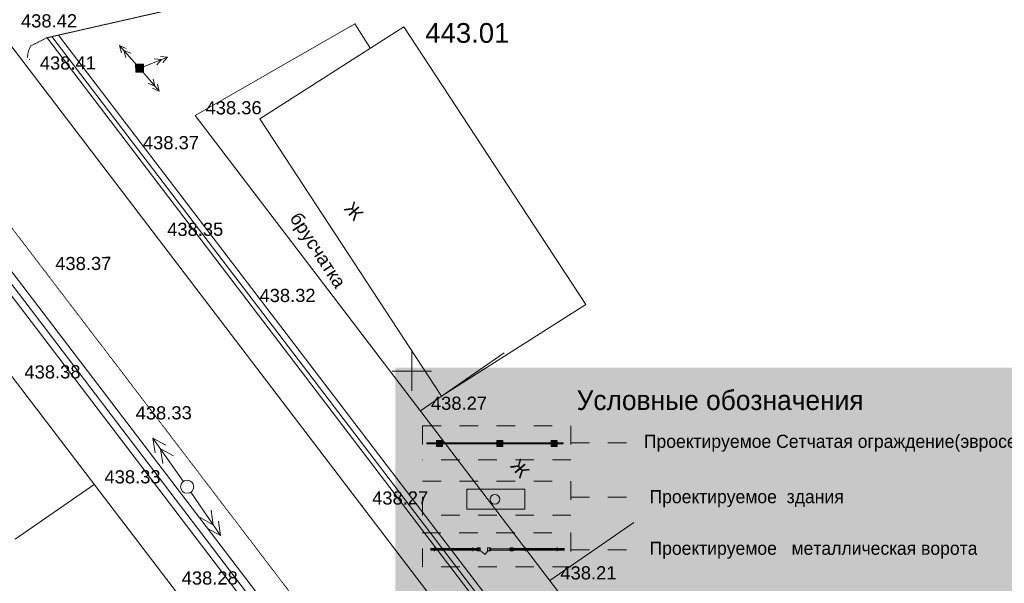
# Model space of a CAD drawing. Header units: millimetres. Extents: x 918404 to 1362154, y 4120617 to 4364104.
# Tile 133 of 256: x 1054755 to 1069751, y 4131571 to 4140152. Entities that reach past the tile are written whole.
import ezdxf

# ---------------------------------------------------------------- set-up
doc = ezdxf.new("R2010")
doc.units = ezdxf.units.MM
doc.header["$MEASUREMENT"] = 0
doc.linetypes.add('Д_ТРОТ_ТРУБА', pattern=[1.5, 0.75, -0.75])
doc.linetypes.add('Штриховая', pattern=[564.444447, 282.222223, -282.222223])
for name, color, linetype, lineweight in [('(001) Сетка_Ном._пера__132', 132, 'Continuous', 18), ('(002) Рамка_Ном._пера__7', 7, 'Continuous', 18), ('(004) Точки рельефа_Ном._пера__7', 7, 'Continuous', 18), ('(007) Здания_Ном._пера__7', 7, 'Continuous', 18), ('(022) Возд. Линии_Ном._пера__240', 240, 'Continuous', 18), ('(022) Возд. Линии_Ном._пера__7', 7, 'Continuous', 18), ('(025) Дорога_Ном._пера__7', 7, 'Continuous', 18), ('(035) Откосы_Ном._пера__7', 7, 'Continuous', 18), ('0_Ном._пера__255', 255, 'Continuous', 18), ('0_Ном._пера__5', 5, 'Continuous', 18), ('0_Ном._пера__7', 7, 'Continuous', 18), ('ВЫСОТА_Ном._пера__7', 7, 'Continuous', 18), ('Зоп. К._Ном._пера__1', 1, 'Continuous', 18), ('Текст_Ном._пера__7', 7, 'Continuous', 18), ('ТОЧКИ_Ном._пера__6', 6, 'Continuous', 18)]:
    doc.layers.add(name, color=color, linetype=linetype, lineweight=lineweight)
for name, color, linetype in [('(003) Пункты', 7, 'Continuous'), ('(023) Ж_дорога', 7, 'Continuous'), ('(035) Откосы', 7, 'Continuous')]:
    doc.layers.add(name, color=color, linetype=linetype)
for name, color, linetype, lineweight, true_color in [('(003) Пункты_Ном._пера__28', 7, 'Continuous', 18, 0x260900), ('(003) Пункты_Ном._пера__48', 7, 'Continuous', 18, 0x261c00), ('(023) Ж_дорога_Ном._пера__28', 7, 'Continuous', 18, 0x260900), ('(027) Гидрография_Ном._пера__8', 7, 'Continuous', 18, 0x136734)]:
    doc.layers.add(name, color=color, linetype=linetype, lineweight=lineweight, true_color=true_color)
doc.styles.add('СГЕНЕРИР_СТИЛЬ_1', font='arial.ttf')
doc.styles.add('СГЕНЕРИР_СТИЛЬ_7', font='txt')
pattern_1 = [(45, (295942.93, 4126321.94), (-183.84776, 183.84776), []), (45, (295851, 4126413.87), (-183.84776, 183.84776), [194.999993, -65, 0, -65])]

# ---------------------------------------------------------------- blocks, each defined once
blk = doc.blocks.new('Стена_293', base_point=(1060956, 4133701))
at = {"layer": '(035) Откосы', "linetype": 'Continuous', "lineweight": 0, "true_color": 0x000000}
for points in [[(1061104, 4133693), (1061104, 4133708), (1060956, 4133708), (1060956, 4133693)], [(1062024, 4133693), (1062024, 4133708), (1061194, 4133708), (1061194, 4133693)], [(1062849, 4133693), (1062849, 4133708), (1062114, 4133708), (1062114, 4133693)], [(1063030, 4133693), (1063030, 4133708), (1062939, 4133708), (1062939, 4133693)]]:
    blk.add_hatch(color=18, dxfattribs=at).paths.add_polyline_path(points)
at = {"layer": '(035) Откосы_Ном._пера__7', "linetype": 'Continuous', "flags": 128}
for points in [[(1061104, 4133708), (1060956, 4133708)], [(1060956, 4133708), (1060956, 4133693)], [(1060956, 4133693), (1061104, 4133693)], [(1062024, 4133708), (1061194, 4133708)], [(1061194, 4133693), (1062024, 4133693)], [(1062849, 4133708), (1062114, 4133708)], [(1062114, 4133693), (1062849, 4133693)], [(1063030, 4133708), (1062939, 4133708)], [(1062939, 4133693), (1063030, 4133693)], [(1063030, 4133693), (1063030, 4133708)]]:
    blk.add_lwpolyline(points, dxfattribs=at)
blk = doc.blocks.new('Колонна_931', base_point=(1061744, 4132089))
at = {"layer": '(003) Пункты_Ном._пера__48', "linetype": 'Continuous'}
h = blk.add_hatch(dxfattribs=at)
h.set_pattern_fill('Железобетон', color=256, style=0, pattern_type=2)
h.set_pattern_definition(pattern_1)
h.paths.add_polyline_path([(1061722, 4132066), (1061767, 4132066), (1061767, 4132111), (1061722, 4132111)])
at = {"layer": '(003) Пункты_Ном._пера__28', "linetype": 'Continuous', "flags": 128}
blk.add_lwpolyline([(1061722, 4132066), (1061767, 4132066), (1061767, 4132111), (1061722, 4132111)], close=True, dxfattribs=at)
blk = doc.blocks.new('Колонна_932', base_point=(1061904, 4132089))
at = {"layer": '(003) Пункты_Ном._пера__48', "linetype": 'Continuous'}
h = blk.add_hatch(dxfattribs=at)
h.set_pattern_fill('Железобетон', color=256, style=0, pattern_type=2)
h.set_pattern_definition(pattern_1)
h.paths.add_polyline_path([(1061881, 4132066), (1061926, 4132066), (1061926, 4132111), (1061881, 4132111)])
at = {"layer": '(003) Пункты_Ном._пера__28', "linetype": 'Continuous', "flags": 128}
blk.add_lwpolyline([(1061881, 4132066), (1061926, 4132066), (1061926, 4132111), (1061881, 4132111)], close=True, dxfattribs=at)
blk = doc.blocks.new('Колонна_933', base_point=(1062247, 4132089))
at = {"layer": '(003) Пункты_Ном._пера__48', "linetype": 'Continuous'}
h = blk.add_hatch(dxfattribs=at)
h.set_pattern_fill('Железобетон', color=256, style=0, pattern_type=2)
h.set_pattern_definition(pattern_1)
h.paths.add_polyline_path([(1062224, 4132066), (1062269, 4132066), (1062269, 4132111), (1062224, 4132111)])
at = {"layer": '(003) Пункты_Ном._пера__28', "linetype": 'Continuous', "flags": 128}
blk.add_lwpolyline([(1062224, 4132066), (1062269, 4132066), (1062269, 4132111), (1062224, 4132111)], close=True, dxfattribs=at)
blk = doc.blocks.new('Колонна_934', base_point=(1062069, 4133701))
at = {"layer": '(023) Ж_дорога', "linetype": 'Continuous', "lineweight": 0, "true_color": 0x000000}
blk.add_hatch(color=18, dxfattribs=at).paths.add_polyline_path([(1062024, 4133656), (1062114, 4133656), (1062114, 4133746), (1062024, 4133746)])
at = {"layer": '(023) Ж_дорога_Ном._пера__28', "linetype": 'Continuous'}
for p, q in [((1062114, 4133746), (1062024, 4133746)), ((1062024, 4133746), (1062024, 4133708)), ((1062024, 4133693), (1062024, 4133656)), ((1062024, 4133656), (1062114, 4133656)), ((1062114, 4133708), (1062114, 4133746)), ((1062114, 4133656), (1062114, 4133693))]:
    blk.add_line(p, q, dxfattribs=at)
blk = doc.blocks.new('Колонна_935', base_point=(1062894, 4133701))
at = {"layer": '(023) Ж_дорога', "linetype": 'Continuous', "lineweight": 0, "true_color": 0x000000}
blk.add_hatch(color=18, dxfattribs=at).paths.add_polyline_path([(1062849, 4133656), (1062939, 4133656), (1062939, 4133746), (1062849, 4133746)])
at = {"layer": '(023) Ж_дорога_Ном._пера__28', "linetype": 'Continuous'}
for p, q in [((1062939, 4133746), (1062849, 4133746)), ((1062849, 4133746), (1062849, 4133708)), ((1062849, 4133693), (1062849, 4133656)), ((1062849, 4133656), (1062939, 4133656)), ((1062939, 4133708), (1062939, 4133746)), ((1062939, 4133656), (1062939, 4133693))]:
    blk.add_line(p, q, dxfattribs=at)
blk = doc.blocks.new('Колонна_936', base_point=(1061149, 4133701))
at = {"layer": '(023) Ж_дорога', "linetype": 'Continuous', "lineweight": 0, "true_color": 0x000000}
blk.add_hatch(color=18, dxfattribs=at).paths.add_polyline_path([(1061104, 4133656), (1061194, 4133656), (1061194, 4133746), (1061104, 4133746)])
at = {"layer": '(023) Ж_дорога_Ном._пера__28', "linetype": 'Continuous'}
for p, q in [((1061194, 4133746), (1061104, 4133746)), ((1061104, 4133746), (1061104, 4133708)), ((1061104, 4133693), (1061104, 4133656)), ((1061104, 4133656), (1061194, 4133656)), ((1061194, 4133708), (1061194, 4133746)), ((1061194, 4133656), (1061194, 4133693))]:
    blk.add_line(p, q, dxfattribs=at)

msp = doc.modelspace()

# ---------------------------------------------------------------- hatches: boundary and pattern name
at = {"layer": '(022) Возд. Линии_Ном._пера__240', "linetype": 'Continuous'}
h = msp.add_hatch(color=256, dxfattribs=at)
h.paths.add_polyline_path([(1056520.2, 4139472.7), (1056522.6, 4139352.7), (1056642.5, 4139355.1), (1056640.1, 4139475.1)])
h.paths.add_polyline_path([(1056591.3, 4139413.9, -1), (1056571.3, 4139413.9, -1)], flags=0)
at = {"layer": '(022) Возд. Линии_Ном._пера__7', "linetype": 'Continuous'}
msp.add_hatch(color=256, dxfattribs=at).paths.add_polyline_path([(1056573.9, 4139420.6, 1), (1056588.8, 4139407.2, 1)])
msp.add_hatch(color=256, dxfattribs=at).paths.add_polyline_path([(1056573.9, 4139420.6, 1), (1056588.8, 4139407.2, 1)])
at = {"layer": '0_Ном._пера__255', "linetype": 'Continuous'}
h = msp.add_hatch(color=256, dxfattribs=at)
h.paths.add_polyline_path([(1046704.3, 4156442.9), (1046704.3, 4123947.1), (1089562.6, 4123947.1), (1089562.6, 4156442.9)])
h.paths.add_polyline_path([(1049745.7, 4149236.9), (1049745.7, 4153171.3), (1061860, 4153171.3), (1061860, 4152074.4), (1067543.2, 4152074.4), (1067543.2, 4153192), (1075981.8, 4153192), (1075981.8, 4131410.6), (1070291.4, 4131410.6), (1070291.4, 4134854.4), (1060475.8, 4134854.4), (1060475.8, 4126774), (1049745.7, 4126774)], flags=0)
at = {"layer": 'Зоп. К._Ном._пера__1', "linetype": 'Continuous', "lineweight": 18}
msp.add_hatch(color=14, dxfattribs=at).paths.add_polyline_path([(1061563.6, 4133005.8), (1061563.6, 4132700.5), (1062447.8, 4132700.5), (1062447.8, 4133005.8)])

# ---------------------------------------------------------------- linework, layer by layer
at = {"layer": '(001) Сетка_Ном._пера__132', "linetype": 'Continuous'}
for p, q in [((1060726.3, 4135100.5), (1060726.3, 4134500.5)), ((1060426.3, 4134800.5), (1061026.3, 4134800.5))]:
    msp.add_line(p, q, dxfattribs=at)
at = {"layer": '(004) Точки рельефа_Ном._пера__7', "linetype": 'Continuous'}
for p, q in [((1057427.4, 4138693.8), (1057437.4, 4138693.8)), ((1056473.7, 4138163.1), (1056483.7, 4138163.1)), ((1056842.8, 4136843.8), (1056852.8, 4136843.8)), ((1055138.3, 4136323.9), (1055148.3, 4136323.9)), ((1058249.3, 4135836.8), (1058259.3, 4135836.8)), ((1060860.2, 4134196.2), (1060870.2, 4134196.2)), ((1056363.3, 4134049.4), (1056373.3, 4134049.4)), ((1055888.5, 4133075.2), (1055898.5, 4133075.2)), ((1059964.6, 4132753.8), (1059974.6, 4132753.8)), ((1062831.7, 4131613.4), (1062841.7, 4131613.4))]:
    msp.add_line(p, q, dxfattribs=at)
at = {"layer": '(007) Здания_Ном._пера__7', "linetype": 'Continuous'}
for p, q in [((1049395, 4146601.6), (1063324.9, 4128351.3)), ((1049395, 4143179), (1060712.6, 4128351.3)), ((1049395, 4142805.7), (1060427.6, 4128351.3)), ((1049395, 4141582.7), (1059494.1, 4128351.3)), ((1057427.4, 4138693.8), (1059857.8, 4140089.4)), ((1055172.7, 4139878.2), (1063963, 4128351.3)), ((1055346.6, 4139917.7), (1064175, 4128351.3)), ((1057427.4, 4138693.8), (1064811.3, 4129019.7)), ((1060860.2, 4134196.2), (1062135.8, 4135079.1)), ((1055888.5, 4133075.2), (1054684.6, 4132241.9)), ((1062831.7, 4131613.4), (1064107.2, 4132496.3))]:
    msp.add_line(p, q, dxfattribs=at)
at = {"layer": '(022) Возд. Линии_Ном._пера__7', "linetype": 'Continuous'}
for p, q in [((1056275.4, 4139757.4), (1056379.3, 4139716)), ((1056275.4, 4139757.4), (1056304.6, 4139649.5)), ((1056541.4, 4139458.7), (1056275.4, 4139757.4)), ((1056341.9, 4139682.7), (1056371.1, 4139574.8)), ((1056341.9, 4139682.7), (1056445.8, 4139641.3)), ((1056637.1, 4139436), (1057008.9, 4139583.6)), ((1056637.1, 4139436), (1057008.9, 4139583.6)), ((1056915.9, 4139546.7), (1056804.6, 4139556.3)), ((1056915.9, 4139546.7), (1056804.6, 4139556.3)), ((1056915.9, 4139546.7), (1056841.5, 4139463.3)), ((1056915.9, 4139546.7), (1056841.5, 4139463.3)), ((1057008.9, 4139583.6), (1056897.5, 4139593.2)), ((1057008.9, 4139583.6), (1056897.5, 4139593.2)), ((1057008.9, 4139583.6), (1056934.4, 4139500.2)), ((1057008.9, 4139583.6), (1056934.4, 4139500.2)), ((1056620.3, 4139368.2), (1056879.9, 4139064)), ((1056815, 4139140), (1056788.2, 4139248.6)), ((1056815, 4139140), (1056712.1, 4139183.6)), ((1056879.9, 4139064), (1056777, 4139107.6)), ((1056879.9, 4139064), (1056853.1, 4139172.5)), ((1056784.7, 4133780.4), (1056818, 4133559.3)), ((1056784.7, 4133780.4), (1056981.5, 4133674.4)), ((1057245, 4133126.2), (1056784.7, 4133780.4)), ((1056899.8, 4133616.9), (1057096.6, 4133510.8)), ((1056899.8, 4133616.9), (1056933.1, 4133395.8)), ((1057360.5, 4132957.1), (1057812.7, 4132297.2)), ((1057699.7, 4132462.2), (1057669.1, 4132683.7)), ((1057699.7, 4132462.2), (1057504.1, 4132570.6)), ((1057812.7, 4132297.2), (1057782.2, 4132518.7)), ((1057812.7, 4132297.2), (1057617.2, 4132405.7))]:
    msp.add_line(p, q, dxfattribs=at)
at = {"layer": '(022) Возд. Линии_Ном._пера__7', "linetype": 'Continuous', "flags": 128}
msp.add_lwpolyline([(1056640.1, 4139475.1), (1056520.2, 4139472.7), (1056522.6, 4139352.7), (1056642.5, 4139355.1)], close=True, dxfattribs=at)
msp.add_lwpolyline([(1056640.1, 4139475.1), (1056520.2, 4139472.7), (1056522.6, 4139352.7), (1056642.5, 4139355.1)], close=True, dxfattribs=at)
at = {"layer": '(022) Возд. Линии_Ном._пера__7', "linetype": 'Continuous'}
for centre, radius in [((1056581.3, 4139413.9), 10), ((1056581.3, 4139413.9), 10), ((1057306.7, 4133041.4), 100)]:
    msp.add_circle(centre, radius, dxfattribs=at)
at = {"layer": '(025) Дорога_Ном._пера__7', "linetype": 'Д_ТРОТ_ТРУБА'}
msp.add_line((1049395, 4143848.5), (1061223.6, 4128351.3), dxfattribs=at)
at = {"layer": '(027) Гидрография_Ном._пера__8', "linetype": 'Continuous'}
for p, q in [((1049395, 4142983.8), (1060563.5, 4128351.3)), ((1055243.5, 4139894.3), (1064054, 4128351.3))]:
    msp.add_line(p, q, dxfattribs=at)
at = {"layer": '0_Ном._пера__5', "linetype": 'Штриховая'}
for p, q in [((1060890.3, 4133968), (1063150.6, 4133968)), ((1060890.3, 4133968), (1060890.3, 4133450.2)), ((1063150.6, 4133968), (1063150.6, 4133450.2)), ((1063150.6, 4133709.1), (1064138.8, 4133709.1)), ((1063150.6, 4133450.2), (1060890.3, 4133450.2)), ((1060890.3, 4133125.4), (1063150.6, 4133125.4)), ((1060890.3, 4132607.6), (1060890.3, 4133125.4)), ((1063150.6, 4133125.4), (1063150.6, 4132607.6)), ((1063150.6, 4132884.2), (1064138.8, 4132884.2)), ((1063150.6, 4132607.6), (1060890.3, 4132607.6)), ((1060885.4, 4132337.5), (1063150.6, 4132337.5)), ((1060890.3, 4131819.8), (1060890.3, 4132342.1)), ((1063150.6, 4132337.5), (1063150.6, 4131819.8)), ((1063150.6, 4132080.9), (1064138.8, 4132080.9)), ((1063150.6, 4131819.8), (1060890.3, 4131819.8))]:
    msp.add_line(p, q, dxfattribs=at)
at = {"layer": '0_Ном._пера__5', "linetype": 'Continuous'}
for p, q in [((1061563.6, 4133005.8), (1062447.8, 4133005.8)), ((1061563.6, 4132700.5), (1061563.6, 4133005.8)), ((1062447.8, 4133005.8), (1062447.8, 4132700.5)), ((1062447.8, 4132700.5), (1061563.6, 4132700.5)), ((1061012.8, 4132102.4), (1061744.3, 4132102.4)), ((1061012.8, 4132088.6), (1061744.3, 4132088.6)), ((1061012.8, 4132075), (1061744.3, 4132075)), ((1061071.1, 4132116.4), (1061071.1, 4132060.8)), ((1061655.5, 4132116.4), (1061655.5, 4132060.8)), ((1061744.3, 4132088.6), (1061841.9, 4132011)), ((1061841.9, 4132011), (1061887.7, 4132077.9)), ((1061909.8, 4132097.1), (1062221.9, 4132097.1)), ((1061909.8, 4132074.9), (1062221.9, 4132074.9)), ((1062213.6, 4132102.2), (1063051.8, 4132102.2)), ((1062213.6, 4132088.6), (1063051.8, 4132088.6)), ((1062213.6, 4132077), (1063051.8, 4132077)), ((1062457.7, 4132116.4), (1062457.7, 4132060.8)), ((1062943, 4132116.4), (1062943, 4132060.8))]:
    msp.add_line(p, q, dxfattribs=at)
msp.add_circle((1061992.4, 4132851), 73.8, dxfattribs=at)
at = {"layer": '0_Ном._пера__7', "linetype": 'Д_ТРОТ_ТРУБА', "flags": 128}
for points in [[(1055172.7, 4139878.2), (1060973.3, 4141194.6), (1073418.9, 4144981), (1079212.4, 4147858.7)], [(1054870.7, 4139569.7), (1054882.1, 4139649.2), (1054918.4, 4139750.3), (1055172.7, 4139878.2)]]:
    msp.add_lwpolyline(points, dxfattribs=at)
at = {"layer": '0_Ном._пера__7', "linetype": 'Continuous', "flags": 128}
msp.add_lwpolyline([(1058410.6, 4138642.8), (1060608.2, 4140041.9), (1063379.4, 4135817.9), (1061181.8, 4134418.8)], close=True, dxfattribs=at)
msp.add_lwpolyline([(1059857.8, 4140089.4), (1060095.8, 4139715.6)], dxfattribs=at)
at = {"layer": 'ТОЧКИ_Ном._пера__6', "linetype": 'Continuous'}
for p, q in [((1059857.8, 4140089.4), (1059867.8, 4140089.4)), ((1060605, 4140039.8), (1060615, 4140039.8)), ((1054900.6, 4139547.7), (1054910.6, 4139547.7)), ((1056580.5, 4139411.4), (1056590.5, 4139411.4)), ((1058410.6, 4138642.8), (1058420.6, 4138642.8))]:
    msp.add_line(p, q, dxfattribs=at)

# ---------------------------------------------------------------- block references
at = {"layer": '(003) Пункты', "color": 18, "lineweight": 18, "true_color": 0x260900}
for name, p in [('Колонна_931', (1061744.3, 4132088.6)), ('Колонна_932', (1061903.8, 4132088.6)), ('Колонна_933', (1062246.9, 4132088.6))]:
    msp.add_blockref(name, p, dxfattribs=at)
at = {"layer": '(023) Ж_дорога', "color": 18, "lineweight": 18, "true_color": 0x260900}
for name, p in [('Колонна_936', (1061148.5, 4133700.6)), ('Колонна_934', (1062069.5, 4133700.6)), ('Колонна_935', (1062894, 4133700.6))]:
    msp.add_blockref(name, p, dxfattribs=at)
at = {"layer": '(035) Откосы'}
msp.add_blockref('Стена_293', (1060956.3, 4133700.6), dxfattribs=at)

# ---------------------------------------------------------------- texts
at = {"layer": '(002) Рамка_Ном._пера__7', "linetype": 'Continuous', "insert": (1058808.7, 4137101.2), "char_height": 200, "attachment_point": 7, "rotation": 303.14644, "style": 'СГЕНЕРИР_СТИЛЬ_1'}
msp.add_mtext('{брусчатка}', dxfattribs=at)
at = {"layer": '(004) Точки рельефа_Ном._пера__7', "linetype": 'Continuous', "char_height": 200, "attachment_point": 7, "rotation": 0.19445, "style": 'СГЕНЕРИР_СТИЛЬ_1'}
for s, insert in [('{438.42}', (1054775.4, 4140030.2)), ('{438.41}', (1055062.1, 4139389)), ('{438.36}', (1057586, 4138706.6)), ('{438.37}', (1056632.3, 4138175.4)), ('{438.35}', (1057001.4, 4136856.6)), ('{438.37}', (1055296.9, 4136336.3)), ('{438.32}', (1058407.9, 4135849.6)), ('{438.38}', (1054827.7, 4134685.6)), ('{438.27}', (1061018.9, 4134208.5)), ('{438.33}', (1056522, 4134062.2)), ('{438.33}', (1056047.1, 4133088)), ('{438.27}', (1060123.2, 4132766.2)), ('{438.21}', (1062990.3, 4131626.2)), ('{438.28}', (1057222.6, 4131547.9))]:
    msp.add_mtext(s, dxfattribs=dict(at, insert=insert))
at = {"layer": '(007) Здания_Ном._пера__7', "linetype": 'Continuous', "char_height": 200, "attachment_point": 7, "rotation": 309.87588, "style": 'СГЕНЕРИР_СТИЛЬ_1'}
for insert in [(1059685.2, 4137271.3), (1062215.5, 4133354.5)]:
    msp.add_mtext('{Ж}', dxfattribs=dict(at, insert=insert))
at = {"layer": 'ВЫСОТА_Ном._пера__7', "linetype": 'Continuous', "insert": (1060931.7, 4139948.4), "char_height": 300, "attachment_point": 4, "style": 'СГЕНЕРИР_СТИЛЬ_1'}
msp.add_mtext('{443.01}', dxfattribs=at)
at = {"layer": 'Текст_Ном._пера__7', "linetype": 'Continuous', "attachment_point": 7, "style": 'СГЕНЕРИР_СТИЛЬ_7'}
for s, insert, char_height in [('{Условные обозначения}', (1063238, 4134205.3), 300), ('{Проектируемое Сетчатая ограждение(эвросетка)}', (1064261.4, 4133572.9), 200), ('{Проектируемое  здания }', (1064347.7, 4132730.4), 200), ('{Проектируемое   металлическая ворота }', (1064347.7, 4131944.8), 200)]:
    msp.add_mtext(s, dxfattribs=dict(at, insert=insert, char_height=char_height))

doc.saveas('drawing.dxf')
